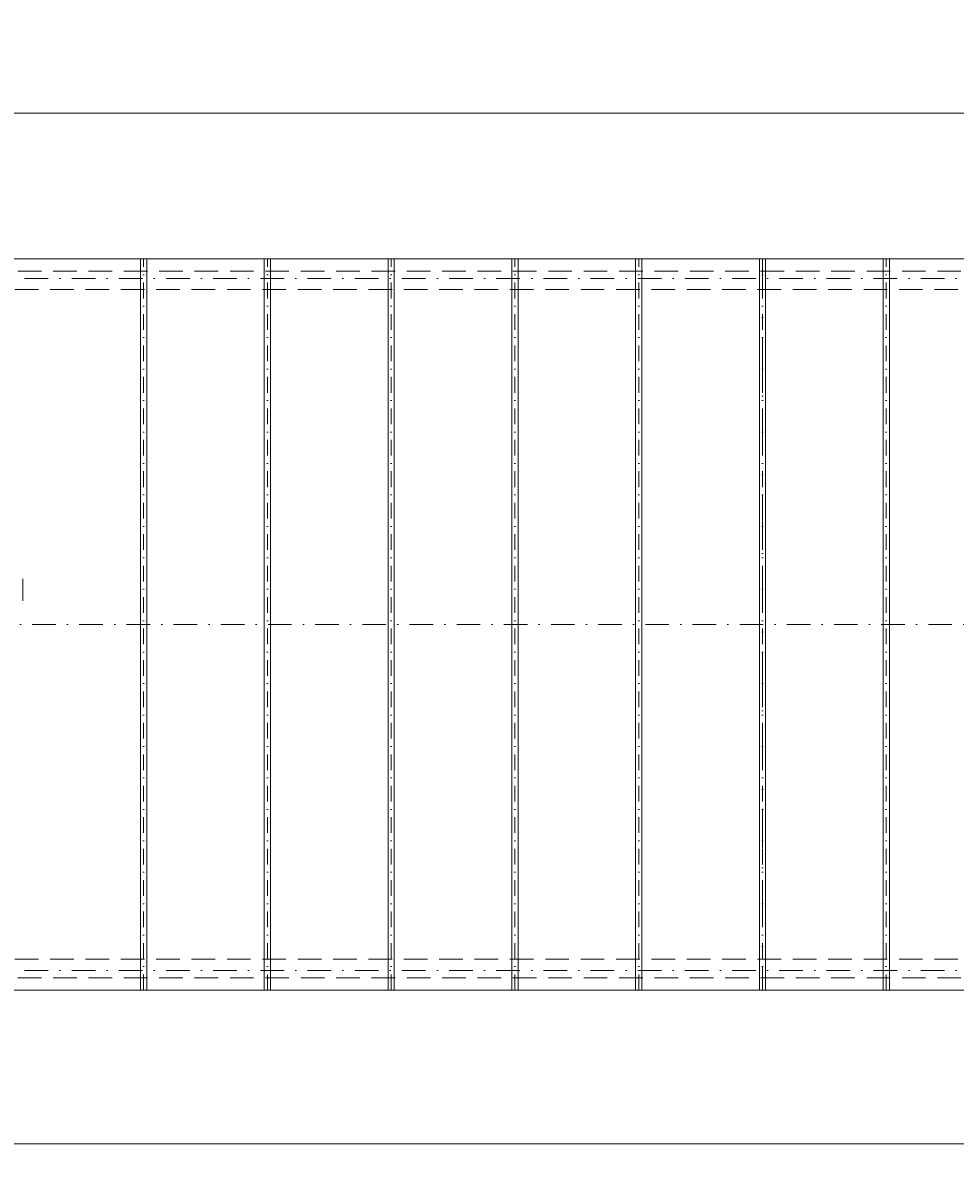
# Model space of a CAD drawing. Header units: millimetres. Extents: x 5450 to 1919026, y -34905 to 130825.
# Tile 61 of 154: x 85812 to 93343, y 98070 to 107330. Entities that reach past the tile are written whole.
import ezdxf

# ---------------------------------------------------------------- set-up
doc = ezdxf.new("R2010")
doc.units = ezdxf.units.MM
for name, pattern in [('CENTERX2', [101.6, 63.5, -12.7, 12.7, -12.7]), ('DASHDOT', [25.4, 12.7, -6.35, 0, -6.35]), ('ČÁRKOVANÁ', [19.05, 12.7, -6.35])]:
    doc.linetypes.add(name, pattern=pattern)
doc.layers.get('Defpoints').update_dxf_attribs({"color": 8})
for name, color, linetype, lineweight in [('A99_N_kce-pohl', 1, 'Continuous', 9), ('A99_N_koty-200', 5, 'Continuous', 5), ('A99_S_osy', 1, 'CENTERX2', 5)]:
    doc.layers.add(name, color=color, linetype=linetype, lineweight=lineweight)
doc.styles.add('A99_kota', font='isocpeur.ttf', dxfattribs={"height": 2})
doc.dimstyles.new('A99_kota_200 new', dxfattribs={"dimscale": 200, "dimtxt": 2, "dimasz": 1.2, "dimexe": 0.5, "dimexo": 1.5, "dimgap": 0.3, "dimtad": 1, "dimdec": 0, "dimzin": 3, "dimdsep": 46, "dimtxsty": 'A99_kota', "dimblk": 'ARCHTICK', "dimcen": 2.5, "dimazin": 2, "dimtfac": 0.75, "dimtdec": 0, "dimtmove": 2, "dimatfit": 0, "dimfxl": 4, "dimfxlon": 1, "dimtolj": 1, "dimtzin": 0, "dimlwd": 5, "dimlwe": 5, "dimarcsym": 0})

# ---------------------------------------------------------------- blocks, each defined once
blk = doc.blocks.new('_ArchTick')
at = {"color": 0, "linetype": 'ByBlock', "const_width": 0.15}
blk.add_lwpolyline([(-0.5, -0.5), (0.5, 0.5)], dxfattribs=at)
blk = doc.blocks.new('*D1105')
at = {"layer": 'A99_N_koty-200', "color": 0, "linetype": 'Continuous', "lineweight": 5, "transparency": 16777216}
for p, q in [((79717.3, 106750), (79717.3, 107650)), ((200407.3, 106750), (200407.3, 107650)), ((79717.3, 107550), (200407.3, 107550))]:
    blk.add_line(p, q, dxfattribs=at)
at = {"layer": 'Defpoints', "color": 0, "linetype": 'Continuous', "lineweight": 18, "transparency": 16777216}
for p in [(200407.3, 107550), (79717.3, 105425), (200407.3, 105425)]:
    blk.add_point(p, dxfattribs=at)
at = {"layer": 'A99_N_koty-200', "color": 0, "linetype": 'Continuous', "lineweight": 5, "transparency": 16777216, "xscale": 240, "yscale": 240, "zscale": 240, "rotation": 180}
blk.add_blockref('_ArchTick', (79717.3, 107550), dxfattribs=at)
at = {"layer": 'A99_N_koty-200', "color": 0, "linetype": 'Continuous', "lineweight": 5, "transparency": 16777216, "xscale": 240, "yscale": 240, "zscale": 240}
blk.add_blockref('_ArchTick', (200407.3, 107550), dxfattribs=at)
at = {"layer": 'A99_N_koty-200', "color": 0, "linetype": 'Continuous', "transparency": 16777216, "insert": (144807.3, 107940), "char_height": 400, "attachment_point": 5, "style": 'A99_kota'}
blk.add_mtext('\\A1;120690', dxfattribs=at)
blk = doc.blocks.new('*D1111')
at = {"layer": 'A99_N_koty-200', "color": 0, "linetype": 'Continuous', "lineweight": 5, "transparency": 16777216}
for p, q in [((79747.3, 105800), (79747.3, 106700)), ((145787.3, 105800), (145787.3, 106700)), ((79747.3, 106600), (145787.3, 106600))]:
    blk.add_line(p, q, dxfattribs=at)
at = {"layer": 'Defpoints', "color": 0, "linetype": 'Continuous', "lineweight": 18, "transparency": 16777216}
for p in [(145787.3, 106600), (79747.3, 105425), (145787.3, 105425)]:
    blk.add_point(p, dxfattribs=at)
at = {"layer": 'A99_N_koty-200', "color": 0, "linetype": 'Continuous', "lineweight": 5, "transparency": 16777216, "xscale": 240, "yscale": 240, "zscale": 240, "rotation": 180}
blk.add_blockref('_ArchTick', (79747.3, 106600), dxfattribs=at)
at = {"layer": 'A99_N_koty-200', "color": 0, "linetype": 'Continuous', "lineweight": 5, "transparency": 16777216, "xscale": 240, "yscale": 240, "zscale": 240}
blk.add_blockref('_ArchTick', (145787.3, 106600), dxfattribs=at)
at = {"layer": 'A99_N_koty-200', "color": 0, "linetype": 'Continuous', "transparency": 16777216, "insert": (112767.3, 106860), "char_height": 400, "attachment_point": 5, "style": 'A99_kota'}
blk.add_mtext('\\A1;66040', dxfattribs=at)
blk = doc.blocks.new('*D1239')
at = {"layer": 'A99_N_koty-200', "color": 0, "linetype": 'Continuous', "lineweight": 5, "transparency": 16777216}
for p, q in [((73647.3, 98275), (73647.3, 98375)), ((73647.3, 98275), (206227.3, 98275)), ((206227.3, 98275), (206227.3, 98175))]:
    blk.add_line(p, q, dxfattribs=at)
at = {"layer": 'Defpoints', "color": 0, "linetype": 'Continuous', "lineweight": 18, "transparency": 16777216}
for p in [(206227.3, 98275), (206227.3, 98275), (73647.3, 98070)]:
    blk.add_point(p, dxfattribs=at)
at = {"layer": 'A99_N_koty-200', "color": 0, "linetype": 'Continuous', "lineweight": 5, "transparency": 16777216, "xscale": 240, "yscale": 240, "zscale": 240, "rotation": 180}
blk.add_blockref('_ArchTick', (73647.3, 98275), dxfattribs=at)
at = {"layer": 'A99_N_koty-200', "color": 0, "linetype": 'Continuous', "lineweight": 5, "transparency": 16777216, "xscale": 240, "yscale": 240, "zscale": 240}
blk.add_blockref('_ArchTick', (206227.3, 98275), dxfattribs=at)
at = {"layer": 'A99_N_koty-200', "color": 0, "linetype": 'Continuous', "transparency": 16777216, "insert": (144737.3, 98575), "char_height": 400, "attachment_point": 5, "style": 'A99_kota'}
blk.add_mtext('\\A1;132580', dxfattribs=at)

msp = doc.modelspace()

# ---------------------------------------------------------------- linework, layer by layer
at = {"layer": 'A99_N_kce-pohl', "linetype": 'Continuous', "lineweight": 9}
for p, q in [((86762.3, 99515), (86762.3, 105425)), ((86812.3, 99515), (86812.3, 105425)), ((87762.3, 99515), (87762.3, 105425)), ((87812.3, 99515), (87812.3, 105425)), ((88762.3, 99515), (88762.3, 105425)), ((88812.3, 99515), (88812.3, 105425)), ((89762.3, 99515), (89762.3, 105425)), ((89812.3, 99515), (89812.3, 105425)), ((90762.3, 99515), (90762.3, 105425)), ((90812.3, 99515), (90812.3, 105425)), ((91762.3, 99515), (91762.3, 105425)), ((91812.3, 99515), (91812.3, 105425)), ((92762.3, 99515), (92762.3, 105425)), ((92812.3, 99515), (92812.3, 105425))]:
    msp.add_line(p, q, dxfattribs=at)
msp.add_lwpolyline([(79717.3, 105425), (200407.3, 105425), (200407.3, 99515), (79717.3, 99515)], close=True, dxfattribs=at)
at = {"layer": 'A99_N_kce-pohl', "linetype": 'ČÁRKOVANÁ', "lineweight": 9, "ltscale": 15}
for points in [[(200547.3, 105325), (79577.3, 105325)], [(200237.3, 105175.3), (79887.3, 105175.3)], [(200237.3, 99764.7), (79887.3, 99764.7)], [(200547.3, 99615), (79577.3, 99615)]]:
    msp.add_lwpolyline(points, dxfattribs=at)
at = {"layer": 'A99_N_kce-pohl', "linetype": 'Continuous', "lineweight": 9}
for points in [[(85812.3, 102840), (85812.3, 102660)], [(86762.3, 102845), (86762.3, 102665)], [(86812.3, 102845), (86812.3, 102665)], [(87762.3, 102845), (87762.3, 102665)], [(87812.3, 102845), (87812.3, 102665)], [(88762.3, 102845), (88762.3, 102665)], [(88812.3, 102845), (88812.3, 102665)], [(89762.3, 102845), (89762.3, 102665)], [(89812.3, 102845), (89812.3, 102665)], [(90762.3, 102845), (90762.3, 102665)], [(90812.3, 102845), (90812.3, 102665)], [(91762.3, 102845), (91762.3, 102665)], [(91812.3, 102845), (91812.3, 102665)], [(92762.3, 102845), (92762.3, 102665)], [(92812.3, 102845), (92812.3, 102665)]]:
    msp.add_lwpolyline(points, dxfattribs=at)
at = {"layer": 'A99_S_osy', "linetype": 'DASHDOT', "lineweight": 5, "ltscale": 10}
for p, q in [((86787.3, 99515), (86787.3, 105425)), ((87787.3, 99515), (87787.3, 105425)), ((88787.3, 99515), (88787.3, 105425)), ((89787.3, 99515), (89787.3, 105425)), ((90787.3, 99515), (90787.3, 105425)), ((91787.3, 99515), (91787.3, 105425)), ((92787.3, 99515), (92787.3, 105425))]:
    msp.add_line(p, q, dxfattribs=at)
at = {"layer": 'A99_S_osy', "linetype": 'DASHDOT', "lineweight": 5, "ltscale": 25}
msp.add_line((91787.3, 105425), (91787.3, 99515), dxfattribs=at)
at = {"layer": 'A99_S_osy', "linetype": 'DASHDOT', "lineweight": 5, "ltscale": 15}
for points in [[(200727.3, 105265), (79652.3, 105265)], [(200407.3, 102470), (79717.3, 102470)], [(200727.3, 99675), (79652.3, 99675)]]:
    msp.add_lwpolyline(points, dxfattribs=at)

# ---------------------------------------------------------------- dimensions: what is measured, and where the dimension line sits
at = {"layer": 'A99_N_koty-200', "linetype": 'Continuous'}
for base, p1, p2, picture, middle in [((200407.3, 107550), (79717.3, 105425), (200407.3, 105425), '*D1105', (144807.3, 107940)), ((206227.3, 98275), (73647.3, 98070), (206227.3, 98275), '*D1239', (144737.3, 98575))]:
    dim = msp.add_linear_dim(base=base, p1=p1, p2=p2, dimstyle='A99_kota_200 new', override={"dimscale": 0, "dimtix": 1, "dimtofl": 1, "dimtmove": 2, "dimatfit": 0}, dxfattribs=at)
    dim.commit()
    dim.dimension.update_dxf_attribs({"geometry": picture, "text_midpoint": middle, "dimtype": 160})
dim = msp.add_linear_dim(base=(145787.3, 106600), p1=(79747.3, 105425), p2=(145787.3, 105425), dimstyle='A99_kota_200 new', override={"dimscale": 0, "dimtix": 1, "dimtofl": 1, "dimtmove": 2, "dimatfit": 0}, dxfattribs=at)
dim.commit()
dim.dimension.update_dxf_attribs({"geometry": '*D1111', "text_midpoint": (112767.3, 106860)})

doc.saveas('drawing.dxf')
